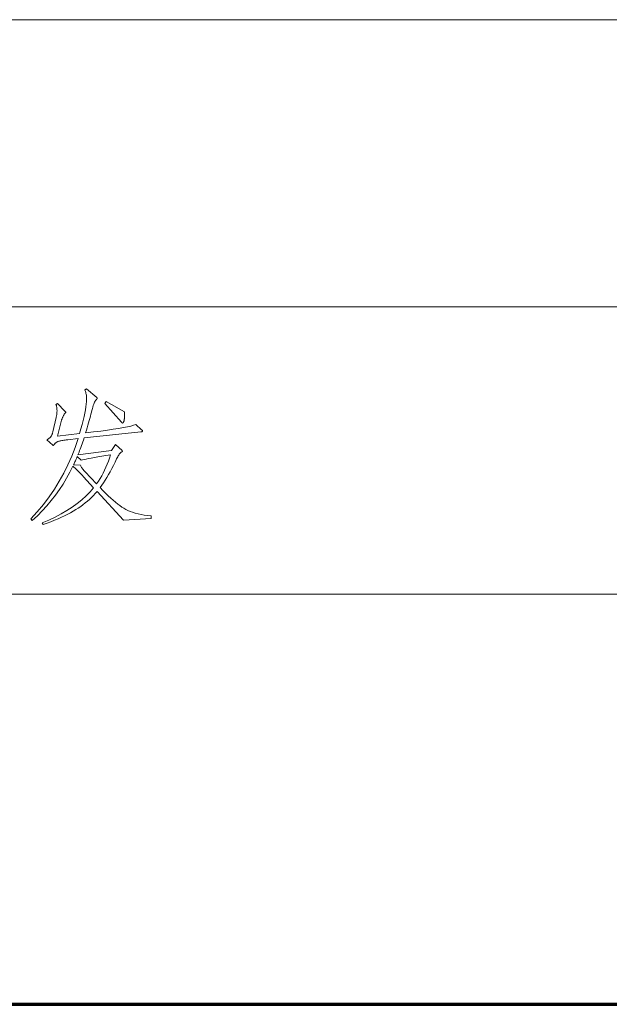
# Model space of a CAD drawing. Extents: x 0 to 1189, y 0 to 841.
# Tile 112 of 132: x 1082 to 1097, y 76 to 100. Entities that reach past the tile are written whole.
import ezdxf

# ---------------------------------------------------------------- set-up
doc = ezdxf.new("R2010")
doc.units = 0

msp = doc.modelspace()

# ---------------------------------------------------------------- linework, layer by layer
at = {"color": 7, "lineweight": 13}
for p, q in [((1169, 100), (989, 100)), ((1169, 93), (989, 93)), ((1169, 86), (989, 86))]:
    msp.add_line(p, q, dxfattribs=at)
at = {"color": 5, "lineweight": 70}
msp.add_line((989, 76), (1169, 76), dxfattribs=at)
at = {"color": 7, "lineweight": 13}
for points in [[(1085.516, 87.841), (1084.84, 87.8), (1084.195, 88.501), (1084.151, 88.451), (1084.106, 88.402), (1084.059, 88.354), (1084.011, 88.308), (1083.96, 88.263), (1083.908, 88.22), (1083.853, 88.177), (1083.797, 88.136), (1083.739, 88.097), (1083.679, 88.058), (1083.617, 88.021), (1083.55, 87.983), (1083.48, 87.946), (1083.406, 87.909), (1083.329, 87.872), (1083.247, 87.836), (1083.162, 87.8), (1083.073, 87.764), (1082.98, 87.728), (1082.883, 87.692), (1082.859, 87.734), (1083.022, 87.804), (1083.177, 87.878), (1083.323, 87.955), (1083.461, 88.036), (1083.59, 88.12), (1083.711, 88.207), (1083.824, 88.298), (1083.928, 88.392), (1084.024, 88.49), (1084.111, 88.591), (1083.865, 88.861), (1083.839, 88.89), (1083.813, 88.917), (1083.786, 88.944), (1083.761, 88.97), (1083.735, 88.996), (1083.709, 89.021), (1083.684, 89.045), (1083.659, 89.069), (1083.633, 89.092), (1083.608, 89.115), (1083.535, 88.967), (1083.455, 88.823), (1083.37, 88.682), (1083.28, 88.545), (1083.183, 88.411), (1083.081, 88.281), (1082.974, 88.154), (1082.86, 88.03), (1082.741, 87.91), (1082.616, 87.793), (1082.581, 87.831), (1082.739, 88.005), (1082.887, 88.185), (1083.026, 88.368), (1083.155, 88.557), (1083.275, 88.75), (1083.386, 88.948), (1083.487, 89.151), (1083.578, 89.359), (1083.661, 89.571), (1083.733, 89.788), (1083.48, 89.76), (1083.447, 89.756), (1083.416, 89.753), (1083.388, 89.749), (1083.362, 89.745), (1083.338, 89.741), (1083.316, 89.737), (1083.296, 89.733), (1083.279, 89.729), (1083.264, 89.724), (1083.251, 89.72), (1083.24, 89.715), (1083.229, 89.71), (1083.218, 89.705), (1083.209, 89.699), (1083.2, 89.694), (1083.191, 89.687), (1083.184, 89.681), (1083.177, 89.674), (1083.17, 89.667), (1083.164, 89.659), (1083.159, 89.652), (1083.154, 89.646), (1083.15, 89.64), (1083.145, 89.635), (1083.142, 89.631), (1083.138, 89.627), (1083.136, 89.625), (1083.133, 89.623), (1083.131, 89.621), (1083.13, 89.621), (1083.128, 89.621), (1083.127, 89.621), (1083.125, 89.622), (1083.124, 89.622), (1083.123, 89.623), (1083.121, 89.624), (1083.12, 89.624), (1083.118, 89.626), (1083.117, 89.627), (1083.116, 89.628), (1082.974, 89.76), (1082.987, 89.767), (1083, 89.774), (1083.011, 89.781), (1083.023, 89.789), (1083.033, 89.797), (1083.042, 89.805), (1083.051, 89.813), (1083.059, 89.821), (1083.066, 89.829), (1083.072, 89.838), (1083.078, 89.847), (1083.084, 89.857), (1083.089, 89.867), (1083.094, 89.878), (1083.099, 89.89), (1083.103, 89.902), (1083.108, 89.915), (1083.112, 89.928), (1083.116, 89.943), (1083.119, 89.958), (1083.199, 90.305), (1083.203, 90.321), (1083.206, 90.338), (1083.21, 90.355), (1083.212, 90.372), (1083.215, 90.389), (1083.216, 90.406), (1083.218, 90.423), (1083.219, 90.44), (1083.22, 90.457), (1083.22, 90.474), (1083.219, 90.492), (1083.219, 90.508), (1083.218, 90.524), (1083.216, 90.539), (1083.214, 90.554), (1083.211, 90.569), (1083.208, 90.582), (1083.204, 90.595), (1083.2, 90.608), (1083.195, 90.62), (1083.23, 90.644), (1083.414, 90.457), (1083.418, 90.453), (1083.422, 90.449), (1083.425, 90.446), (1083.427, 90.443), (1083.43, 90.44), (1083.432, 90.437), (1083.433, 90.435), (1083.434, 90.433), (1083.435, 90.431), (1083.435, 90.429), (1083.435, 90.428), (1083.434, 90.426), (1083.433, 90.425), (1083.432, 90.423), (1083.431, 90.422), (1083.429, 90.42), (1083.427, 90.418), (1083.425, 90.416), (1083.422, 90.414), (1083.419, 90.412), (1083.416, 90.409), (1083.412, 90.406), (1083.408, 90.401), (1083.404, 90.395), (1083.4, 90.389), (1083.395, 90.381), (1083.39, 90.372), (1083.384, 90.362), (1083.379, 90.351), (1083.372, 90.339), (1083.366, 90.327), (1083.361, 90.315), (1083.356, 90.304), (1083.351, 90.293), (1083.346, 90.283), (1083.342, 90.273), (1083.339, 90.264), (1083.336, 90.255), (1083.333, 90.246), (1083.331, 90.239), (1083.234, 89.85), (1083.768, 89.912), (1083.801, 90.025), (1083.83, 90.131), (1083.856, 90.231), (1083.879, 90.324), (1083.898, 90.41), (1083.914, 90.49), (1083.926, 90.564), (1083.934, 90.631), (1083.94, 90.691), (1083.941, 90.745), (1083.941, 90.771), (1083.94, 90.797), (1083.938, 90.821), (1083.935, 90.846), (1083.931, 90.869), (1083.926, 90.892), (1083.921, 90.914), (1083.915, 90.936), (1083.908, 90.957), (1083.9, 90.978), (1083.941, 91.005), (1084.188, 90.787), (1084.19, 90.785), (1084.191, 90.784), (1084.193, 90.782), (1084.194, 90.781), (1084.195, 90.779), (1084.196, 90.777), (1084.197, 90.775), (1084.198, 90.773), (1084.198, 90.771), (1084.198, 90.769), (1084.198, 90.767), (1084.197, 90.765), (1084.197, 90.763), (1084.195, 90.76), (1084.194, 90.758), (1084.192, 90.756), (1084.19, 90.753), (1084.187, 90.75), (1084.184, 90.748), (1084.181, 90.745), (1084.17, 90.734), (1084.159, 90.72), (1084.148, 90.702), (1084.137, 90.68), (1084.126, 90.655), (1084.115, 90.627), (1084.104, 90.594), (1084.093, 90.559), (1084.082, 90.519), (1084.071, 90.476), (1084.06, 90.43), (1084.048, 90.383), (1084.035, 90.333), (1084.021, 90.281), (1084.006, 90.228), (1083.99, 90.172), (1083.973, 90.115), (1083.955, 90.055), (1083.937, 89.993), (1083.917, 89.93), (1084.109, 89.952), (1084.286, 89.974), (1084.447, 89.995), (1084.592, 90.016), (1084.722, 90.037), (1084.836, 90.057), (1084.935, 90.077), (1085.018, 90.096), (1085.086, 90.116), (1085.138, 90.135), (1085.28, 90.006), (1085.285, 90.002), (1085.289, 89.998), (1085.293, 89.994), (1085.296, 89.991), (1085.299, 89.987), (1085.301, 89.984), (1085.302, 89.98), (1085.304, 89.977), (1085.304, 89.974), (1085.305, 89.971), (1085.304, 89.969), (1085.303, 89.966), (1085.301, 89.964), (1085.299, 89.962), (1085.295, 89.96), (1085.291, 89.959), (1085.286, 89.957), (1085.28, 89.956), (1085.274, 89.955), (1085.266, 89.954), (1083.879, 89.805), (1083.862, 89.755), (1083.846, 89.707), (1083.83, 89.661), (1083.815, 89.617), (1083.8, 89.575), (1083.785, 89.535), (1083.771, 89.496), (1083.757, 89.46), (1083.743, 89.425), (1083.73, 89.392), (1084.548, 89.503), (1084.646, 89.645), (1084.805, 89.496), (1084.806, 89.495), (1084.808, 89.493), (1084.809, 89.492), (1084.81, 89.49), (1084.81, 89.489), (1084.811, 89.487), (1084.811, 89.486), (1084.812, 89.484), (1084.812, 89.482), (1084.812, 89.481), (1084.812, 89.479), (1084.812, 89.477), (1084.811, 89.476), (1084.81, 89.474), (1084.809, 89.472), (1084.807, 89.471), (1084.805, 89.469), (1084.803, 89.468), (1084.801, 89.466), (1084.798, 89.465), (1084.786, 89.457), (1084.773, 89.447), (1084.761, 89.435), (1084.748, 89.422), (1084.736, 89.406), (1084.723, 89.388), (1084.711, 89.369), (1084.698, 89.347), (1084.686, 89.324), (1084.673, 89.298), (1084.635, 89.215), (1084.596, 89.135), (1084.557, 89.057), (1084.517, 88.983), (1084.477, 88.911), (1084.437, 88.842), (1084.396, 88.776), (1084.355, 88.712), (1084.313, 88.652), (1084.271, 88.594), (1084.339, 88.524), (1084.405, 88.457), (1084.468, 88.396), (1084.53, 88.339), (1084.588, 88.286), (1084.645, 88.238), (1084.699, 88.194), (1084.75, 88.155), (1084.8, 88.12), (1084.847, 88.09), (1084.895, 88.062), (1084.947, 88.037), (1085.003, 88.014), (1085.063, 87.992), (1085.128, 87.973), (1085.196, 87.955), (1085.269, 87.94), (1085.346, 87.926), (1085.427, 87.914), (1085.513, 87.904)], [(1084.864, 90.443), (1084.865, 90.434), (1084.865, 90.425), (1084.866, 90.415), (1084.866, 90.405), (1084.867, 90.395), (1084.867, 90.385), (1084.867, 90.374), (1084.867, 90.363), (1084.868, 90.352), (1084.868, 90.341), (1084.867, 90.329), (1084.867, 90.318), (1084.866, 90.307), (1084.865, 90.295), (1084.864, 90.284), (1084.862, 90.272), (1084.86, 90.261), (1084.858, 90.249), (1084.855, 90.238), (1084.852, 90.226), (1084.849, 90.216), (1084.846, 90.206), (1084.843, 90.197), (1084.839, 90.19), (1084.836, 90.184), (1084.833, 90.178), (1084.83, 90.174), (1084.827, 90.172), (1084.824, 90.17), (1084.821, 90.169), (1084.818, 90.169), (1084.814, 90.17), (1084.811, 90.171), (1084.808, 90.172), (1084.805, 90.174), (1084.801, 90.175), (1084.798, 90.178), (1084.795, 90.18), (1084.791, 90.183), (1084.788, 90.187), (1084.389, 90.644), (1084.417, 90.69)], [(1084.524, 89.392), (1084.413, 89.375), (1084.31, 89.359), (1084.216, 89.344), (1084.131, 89.329), (1084.055, 89.316), (1083.988, 89.303), (1083.929, 89.291), (1083.879, 89.28), (1083.838, 89.27), (1083.806, 89.26), (1083.712, 89.351), (1083.706, 89.337), (1083.7, 89.322), (1083.693, 89.305), (1083.685, 89.287), (1083.676, 89.268), (1083.667, 89.248), (1083.656, 89.226), (1083.646, 89.203), (1083.634, 89.178), (1083.622, 89.153), (1083.792, 89.142), (1083.797, 89.128), (1083.803, 89.114), (1083.811, 89.098), (1083.82, 89.082), (1083.831, 89.066), (1083.843, 89.049), (1083.857, 89.032), (1083.872, 89.014), (1083.889, 88.995), (1083.907, 88.976), (1084.184, 88.684), (1084.228, 88.748), (1084.269, 88.813), (1084.308, 88.879), (1084.345, 88.948), (1084.38, 89.017), (1084.413, 89.089), (1084.444, 89.162), (1084.473, 89.237), (1084.5, 89.314)]]:
    msp.add_lwpolyline(points, close=True, dxfattribs=at)

doc.saveas('drawing.dxf')
